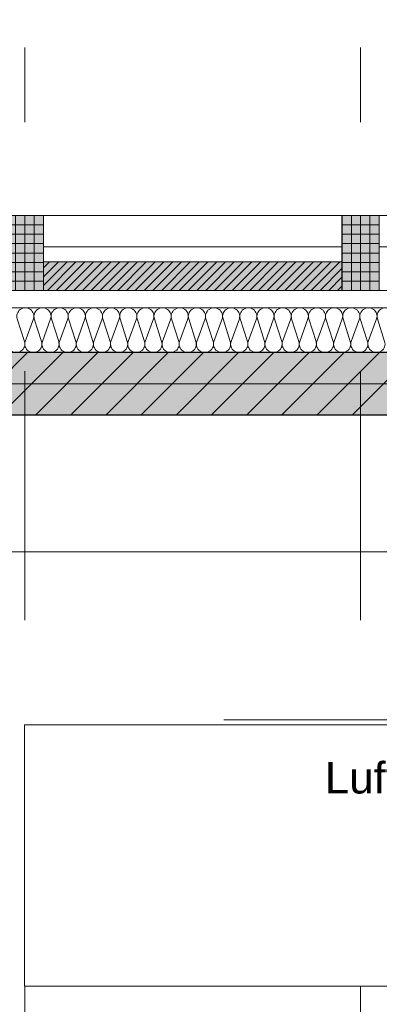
# Model space of a CAD drawing. Header units: metres. Extents: x -167 to 152, y -127 to 99.
# Tile 75 of 225: x -36.47 to -35.02, y -2.49 to 1.46. Entities that reach past the tile are written whole.
import ezdxf

# ---------------------------------------------------------------- set-up
doc = ezdxf.new("R2010")
doc.units = ezdxf.units.M
doc.header["$PDMODE"] = 1
doc.header["$PDSIZE"] = -2
doc.linetypes.add('Achsen 01', pattern=[5.2915312, 3.175, -1.0580624, 0.3527044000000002, -0.7057644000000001])
doc.linetypes.add('Raster 01', pattern=[1.9999999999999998, 0.9999999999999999, -0.9999999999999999])
doc.layers.get('0').update_dxf_attribs({"lineweight": 25})
for name, color, linetype, lineweight in [('013_Beton und Stahlbetonarbeiten-330 Außenwände', 7, 'Continuous', 25), ('014_Fassadenarbeiten-330 Betonfertigteile vertikal', 7, 'Continuous', 9), ('014_Fassadenarbeiten-330 Filtermauerwerk 11.5cm', 7, 'Continuous', 9), ('075_Raumlufttechnische Anlage-Beschriftung', 7, 'Continuous', 9), ('_1.35m (3D)', 7, 'Continuous', 9), ('_GRU (2D)', 7, 'Continuous', 9), ('_OG 1 (2D)', 7, 'Continuous', 9), ('_OG 1 - DS (2D)', 7, 'Continuous', 9), ('AV1-Brandschutzkonzept-Brandschutzkonzept', 7, 'Continuous', 5), ('AV1-Schnitt Achsen', 7, 'Achsen 01', 18), ('Bemaßung-Bemaßung', 7, 'Continuous', 9)]:
    doc.layers.add(name, color=color, linetype=linetype, lineweight=lineweight)
for name, color, linetype, lineweight, true_color in [('014_Fassadenarbeiten-000 Aufsicht Betonfertigteile', 7, 'Continuous', 9, 0xc0c0c0), ('014_Fassadenarbeiten-000 Aufsicht Mauerwerk', 7, 'Continuous', 9, 0xa6a6a6), ('014_Fassadenarbeiten-330 mineralische Dämmung', 7, 'Continuous', 9, 0x666666), ('075_Raumlufttechnische Anlage-Lüftungsanlage', 7, 'Continuous', 18, 0x555555), ('AV1-Achsen', 1, 'Achsen 01', 18, 0xff0000), ('AV1-Raster', 7, 'Raster 01', 9, 0xa6a6a6)]:
    doc.layers.add(name, color=color, linetype=linetype, lineweight=lineweight, true_color=true_color)
doc.layers.get('0').freeze()
doc.styles.add('Arial', font='arial.ttf')
doc.dimstyles.new('COE 50', dxfattribs={"dimtxt": 126.0904947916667, "dimasz": 0.0014138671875, "dimexe": 0.001, "dimexo": 0.009999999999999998, "dimgap": 0.001, "dimtad": 1, "dimdec": 3, "dimtxsty": 'Arial', "dimblk": 'VW_SLASH-4', "dimblk1": 'VW_SLASH-4', "dimblk2": 'VW_SLASH-4', "dimcen": 0, "dimadec": 3, "dimazin": 0, "dimtfac": 0.8, "dimtdec": 3, "dimtix": 1, "dimtmove": 0, "dimatfit": 0, "dimldrblk": 'VW_SLASH-3', "dimfxl": 0.002, "dimfxlon": 1, "dimfrac": 2, "dimtolj": 1, "dimarcsym": 0})
pattern_1 = [(-90, (0, 0), (0.03750000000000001, 0), [])]
pattern_2 = [(0, (0, 0), (2.296212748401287e-18, -0.0375), [])]

# ---------------------------------------------------------------- blocks, each defined once
blk = doc.blocks.new('Group-2')
at = {"layer": 'AV1-Raster'}
for p, q in [((-36.45000000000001, -22.95), (-36.45000000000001, 1.35)), ((-35.10000000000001, -22.95), (-35.10000000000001, 1.35)), ((1.349999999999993, -1.349999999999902), (-40.50000000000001, -1.349999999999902))]:
    blk.add_line(p, q, dxfattribs=at)
blk = doc.blocks.new('1.35m (3D)')
at = {"layer": 'AV1-Raster', "color": 7}
blk.add_blockref('Group-2', (0, 0), dxfattribs=at)
blk = doc.blocks.new('Group-5')
at = {"color": 255, "linetype": 'Continuous', "lineweight": 9, "transparency": 33554687}
blk.add_wipeout([(0.100000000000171, 1.4551970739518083e-12), (0.07071067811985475, -0.07071067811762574), (1.626239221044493e-12, -0.09999999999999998), (-0.07071067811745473, -0.07071067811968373), (-0.09999999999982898, -1.455224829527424e-12), (-0.07071067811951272, 0.07071067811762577), (-1.2841994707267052e-12, 0.10000000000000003), (0.07071067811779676, 0.07071067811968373)], dxfattribs=at).dxf.layer = 'AV1-Brandschutzkonzept-Brandschutzkonzept'
at = {"layer": 'AV1-Brandschutzkonzept-Brandschutzkonzept', "linetype": 'Continuous', "lineweight": 0, "true_color": 0xff0000, "transparency": 33554687}
h = blk.add_hatch(color=1, dxfattribs=at)
edge = h.paths.add_edge_path()
edge.add_line((9.780677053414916e-14, 0), (-0.07071067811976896, -0.0707106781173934))
edge.add_arc((2.286668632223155e-13, 7.105427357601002e-18), 0.1000000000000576, 134.9999999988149, 224.9999999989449, ccw=False)
edge.add_line((-0.07071067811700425, 0.0707106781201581), (9.781064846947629e-14, 0))
h = blk.add_hatch(color=1, dxfattribs=at)
edge = h.paths.add_edge_path()
edge.add_line((1.710337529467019e-13, 0), (0.07071067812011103, -0.0707106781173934))
edge.add_arc((1.143252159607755e-13, -3.885780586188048e-16), 0.1000000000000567, 315.0000000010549, 405.000000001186)
edge.add_line((0.07071067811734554, 0.0707106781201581), (1.710298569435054e-13, 0))
at = {"layer": 'AV1-Brandschutzkonzept-Brandschutzkonzept', "color": 1, "linetype": 'Continuous', "lineweight": 9, "true_color": 0xff0000, "transparency": 33554687, "flags": 128}
for points in [[(9.780677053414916e-14, 0), (-0.07071067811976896, -0.0707106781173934, -0.4142135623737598), (-0.07071067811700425, 0.0707106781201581)], [(1.710337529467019e-13, 0), (0.07071067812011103, -0.0707106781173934, 0.4142135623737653), (0.07071067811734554, 0.0707106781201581)]]:
    blk.add_lwpolyline(points, format="xyb", close=True, dxfattribs=at)
at = {"layer": 'AV1-Brandschutzkonzept-Brandschutzkonzept', "color": 1, "linetype": 'Continuous', "lineweight": 9, "true_color": 0xff0000, "transparency": 33554687}
blk.add_circle((1.710337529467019e-13, 0), 0.1, dxfattribs=at)
blk = doc.blocks.new('Brandmelderüberwachung')
at = {"layer": 'AV1-Brandschutzkonzept-Brandschutzkonzept', "color": 7, "transparency": 33554687}
blk.add_blockref('Group-5', (0, 0), dxfattribs=at)
blk = doc.blocks.new('OG 1 - DS (2D)')
at = {"layer": 'AV1-Brandschutzkonzept-Brandschutzkonzept', "color": 7}
blk.add_blockref('Brandmelderüberwachung', (-35.50256206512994, -2.259004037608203), dxfattribs=at)
blk = doc.blocks.new('Group-276')
at = {"layer": '014_Fassadenarbeiten-330 mineralische Dämmung', "transparency": 33554687, "flags": 128}
blk.add_lwpolyline([(0.2599999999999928, 34.96702921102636, 1.372583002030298), (0.2599999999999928, 35.03259901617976), (0.1699999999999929, 35.00367450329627, -1.372995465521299), (0.1699999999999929, 35.06924430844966), (0.2599999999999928, 35.03597401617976, 1.372583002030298), (0.2599999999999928, 35.10154382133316), (0.1699999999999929, 35.07261930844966, -1.372995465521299), (0.1699999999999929, 35.13818911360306), (0.2599999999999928, 35.10491882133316, 1.372583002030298), (0.2599999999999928, 35.17048862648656), (0.1699999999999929, 35.14156411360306, -1.372995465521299), (0.1699999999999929, 35.20713391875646), (0.2599999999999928, 35.17386362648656, 1.372583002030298), (0.2599999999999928, 35.23943343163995), (0.1699999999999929, 35.21050891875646, -1.372995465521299), (0.1699999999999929, 35.27607872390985), (0.2599999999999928, 35.24280843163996, 1.372583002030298), (0.2599999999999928, 35.30837823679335), (0.1699999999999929, 35.27945372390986, -1.372995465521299), (0.1699999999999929, 35.34502352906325), (0.2599999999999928, 35.31175323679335, 1.372583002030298), (0.2599999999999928, 35.37732304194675), (0.1699999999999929, 35.34839852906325, -1.372995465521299), (0.1699999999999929, 35.41396833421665), (0.2599999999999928, 35.38069804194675, 1.372583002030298), (0.2599999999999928, 35.44626784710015), (0.1699999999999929, 35.41734333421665, -1.372995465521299), (0.1699999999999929, 35.48291313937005), (0.2599999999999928, 35.44964284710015, 1.372583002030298), (0.2599999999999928, 35.51521265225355), (0.1699999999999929, 35.48628813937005, -1.372995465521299), (0.1699999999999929, 35.55185794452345), (0.2599999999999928, 35.51858765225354, 1.372583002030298), (0.2599999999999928, 35.58415745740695), (0.1699999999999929, 35.55523294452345, -1.372995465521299), (0.1699999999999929, 35.62080274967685), (0.2599999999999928, 35.58753245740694, 1.372583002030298), (0.2599999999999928, 35.65310226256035), (0.1699999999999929, 35.62417774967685, -1.372995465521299), (0.1699999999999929, 35.68974755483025), (0.2599999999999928, 35.65647726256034, 1.372583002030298), (0.2599999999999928, 35.72204706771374), (0.1699999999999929, 35.69312255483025, -1.372995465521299), (0.1699999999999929, 35.75869235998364), (0.2599999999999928, 35.72542206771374, 1.372583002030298), (0.2599999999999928, 35.79099187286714), (0.1699999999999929, 35.76206735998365, -1.372995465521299), (0.1699999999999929, 35.82763716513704), (0.2599999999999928, 35.79436687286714, 1.372583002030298), (0.2599999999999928, 35.85993667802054), (0.1699999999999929, 35.83101216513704, -1.372995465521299), (0.1699999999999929, 35.89658197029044), (0.2599999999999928, 35.86331167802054, 1.372583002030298), (0.2599999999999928, 35.92888148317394), (0.1699999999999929, 35.89995697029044, -1.372995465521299), (0.1699999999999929, 35.96552677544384), (0.2599999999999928, 35.93225648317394, 1.372583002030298), (0.2599999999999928, 35.99782628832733), (0.1699999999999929, 35.96890177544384, -1.372995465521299), (0.1699999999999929, 36.03447158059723), (0.2599999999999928, 36.00120128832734, 1.372583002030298), (0.2599999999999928, 36.06677109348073), (0.1699999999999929, 36.03784658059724, -1.372995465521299), (0.1699999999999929, 36.10341638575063), (0.2599999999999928, 36.07014609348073, 1.372583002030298), (0.2599999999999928, 36.13571589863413), (0.1699999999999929, 36.10679138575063, -1.372995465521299), (0.1699999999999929, 36.17236119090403), (0.2599999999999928, 36.13909089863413, 1.372583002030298), (0.2599999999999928, 36.20466070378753), (0.1699999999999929, 36.17573619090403, -1.372995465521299), (0.1699999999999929, 36.24130599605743), (0.2599999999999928, 36.20803570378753, 1.372583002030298), (0.2599999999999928, 36.27360550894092), (0.1699999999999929, 36.24468099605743, -1.372995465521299), (0.1699999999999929, 36.31025080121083), (0.2599999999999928, 36.27698050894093, 1.372583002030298), (0.2599999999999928, 36.34255031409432), (0.1699999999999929, 36.31362580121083, -1.372995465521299), (0.1699999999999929, 36.37919560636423), (0.2599999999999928, 36.34592531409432, 1.372583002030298), (0.2599999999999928, 36.41149511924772), (0.1699999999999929, 36.38257060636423, -1.372995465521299), (0.1699999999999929, 36.44814041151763), (0.2599999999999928, 36.41487011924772, 1.372583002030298), (0.2599999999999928, 36.48043992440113), (0.1699999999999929, 36.45151541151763, -1.372995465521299), (0.1699999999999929, 36.51708521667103)], format="xyb", dxfattribs=at)
blk = doc.blocks.new('Group-277')
at = {"layer": '014_Fassadenarbeiten-330 mineralische Dämmung', "transparency": 33554687}
blk.add_blockref('Group-276', (0, 0), dxfattribs=at)
blk = doc.blocks.new('Parametric Object-39')
at = {"layer": '014_Fassadenarbeiten-330 mineralische Dämmung', "color": 7, "transparency": 33554687}
blk.add_blockref('Group-277', (0, 0), dxfattribs=at)
at = {"layer": '014_Fassadenarbeiten-330 mineralische Dämmung', "color": 0, "flags": 1}
for tag in ['instanceID', 'prm0_value', 'prm1_value', 'prm2_value', 'prm3_value', 'prm4_value', 'prm5_value', 'prm6_value', 'prm0_name', 'prm0_type', 'prm2_name', 'prm2_type', 'prm3_name', 'prm3_type', 'prm6_name', 'prm6_type', 'prm1_name', 'prm1_type', 'prm4_name', 'prm4_type', 'prm5_name', 'prm5_type', 'IFC_UUID']:
    blk.add_attdef(tag, (-39.45500000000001, 0.1154147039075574), '', height=0.00018, dxfattribs=at)
blk = doc.blocks.new('Group-320')
at = {"color": 255}
blk.add_wipeout([(-36.45105737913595, -1.369636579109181), (-29.249949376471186, -1.369636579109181), (-29.249949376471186, -2.419533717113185), (-36.45105737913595, -2.419533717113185)], dxfattribs=at).dxf.layer = '075_Raumlufttechnische Anlage-Lüftungsanlage'
at = {"layer": '075_Raumlufttechnische Anlage-Lüftungsanlage', "flags": 128}
blk.add_lwpolyline([(-36.45105737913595, -1.369636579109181), (-29.24994937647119, -1.369636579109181), (-29.24994937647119, -2.419533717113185), (-36.45105737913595, -2.419533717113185)], close=True, dxfattribs=at)
at = {"layer": '075_Raumlufttechnische Anlage-Beschriftung', "color": 253, "insert": (-32.85050337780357, -2.294635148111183), "char_height": 0.1260904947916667, "attachment_point": 8, "line_spacing_factor": 0.9691223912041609, "style": 'Arial'}
blk.add_mtext('Luftgerät zur Teilklimatisierung des Leitstellenbetriebsraumes\\PLBH\\P7,20m x 1,05m\\PBetriebsgewicht ca. 3.450kg', dxfattribs=at)
blk = doc.blocks.new('VW_SLASH-4')
at = {"color": 0, "linetype": 'ByBlock', "lineweight": -2, "transparency": 16777216}
blk.add_line((0, 0), (-1, 0), dxfattribs=at)
at = {"color": 0, "linetype": 'Continuous', "lineweight": 15, "transparency": 16777216, "flags": 128}
blk.add_lwpolyline([(0.5000919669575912, 0.5000919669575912), (-0.5000919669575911, -0.5000919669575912)], dxfattribs=at)
blk = doc.blocks.new('*D1705')
at = {"layer": 'Bemaßung-Bemaßung', "color": 0, "linetype": 'Continuous', "lineweight": -2}
for p, q in [((-35.02500000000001, 2.575000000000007), (-35.02500000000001, 2.725000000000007)), ((-33.82499999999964, 2.575000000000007), (-33.82499999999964, 2.725000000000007)), ((-34.95430664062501, 2.675000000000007), (-33.89569335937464, 2.675000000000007))]:
    blk.add_line(p, q, dxfattribs=at)
at = {"layer": 'Defpoints', "color": 0}
for p in [(-33.82499999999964, 2.675000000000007), (-35.02500000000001, 0.6750000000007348), (-33.82499999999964, 0.6750000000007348)]:
    blk.add_point(p, dxfattribs=at)
at = {"layer": 'Bemaßung-Bemaßung', "color": 0, "lineweight": -2, "xscale": 0.070693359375, "yscale": 0.070693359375, "zscale": 0.070693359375, "rotation": 180}
blk.add_blockref('VW_SLASH-4', (-35.02500000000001, 2.675000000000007), dxfattribs=at)
at = {"layer": 'Bemaßung-Bemaßung', "color": 0, "lineweight": -2, "xscale": 0.070693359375, "yscale": 0.070693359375, "zscale": 0.070693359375}
blk.add_blockref('VW_SLASH-4', (-33.82499999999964, 2.675000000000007), dxfattribs=at)
at = {"layer": 'Bemaßung-Bemaßung', "color": 0, "insert": (-34.42499999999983, 2.800774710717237), "char_height": 0.1260904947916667, "attachment_point": 5, "style": 'Arial'}
blk.add_mtext('\\A1;1,20', dxfattribs=at)
blk = doc.blocks.new('VW_SLASH-3')
at = {"color": 0, "linetype": 'ByBlock', "lineweight": -2, "transparency": 16777216}
blk.add_line((0, 0), (-1, 0), dxfattribs=at)
at = {"color": 0, "linetype": 'Continuous', "lineweight": 15, "transparency": 16777216, "flags": 128}
blk.add_lwpolyline([(0.5000534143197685, 0.5000534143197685), (-0.5000534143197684, -0.5000534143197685)], dxfattribs=at)
blk = doc.blocks.new('*D1706')
at = {"layer": 'Bemaßung-Bemaßung', "color": 0, "linetype": 'Continuous', "lineweight": -2}
for p, q in [((-35.17499999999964, 2.575000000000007), (-35.17499999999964, 2.725000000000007)), ((-35.02500000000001, 2.575000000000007), (-35.02500000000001, 2.725000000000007)), ((-35.24569335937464, 2.675000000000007), (-35.31638671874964, 2.675000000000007)), ((-35.17499999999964, 2.675000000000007), (-35.02500000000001, 2.675000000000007)), ((-34.95430664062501, 2.675000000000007), (-34.88361328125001, 2.675000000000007))]:
    blk.add_line(p, q, dxfattribs=at)
at = {"layer": 'Defpoints', "color": 0}
for p in [(-35.02500000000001, 2.675000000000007), (-35.17499999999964, 0.6750000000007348), (-35.02500000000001, 0.6750000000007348)]:
    blk.add_point(p, dxfattribs=at)
at = {"layer": 'Bemaßung-Bemaßung', "color": 0, "lineweight": -2, "xscale": 0.070693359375, "yscale": 0.070693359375, "zscale": 0.070693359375}
blk.add_blockref('VW_SLASH-4', (-35.17499999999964, 2.675000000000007), dxfattribs=at)
at = {"layer": 'Bemaßung-Bemaßung', "color": 0, "lineweight": -2, "xscale": 0.070693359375, "yscale": 0.070693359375, "zscale": 0.070693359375, "rotation": 180}
blk.add_blockref('VW_SLASH-4', (-35.02500000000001, 2.675000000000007), dxfattribs=at)
at = {"layer": 'Bemaßung-Bemaßung', "color": 0, "insert": (-35.09999999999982, 2.864378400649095), "char_height": 0.1260904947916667, "attachment_point": 5, "style": 'Arial'}
blk.add_mtext('\\A1;15', dxfattribs=at)
blk = doc.blocks.new('*D1707')
at = {"layer": 'Bemaßung-Bemaßung', "color": 0, "linetype": 'Continuous', "lineweight": -2}
for p, q in [((-36.37500000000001, 2.575000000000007), (-36.37500000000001, 2.725000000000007)), ((-35.17499999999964, 2.575000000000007), (-35.17499999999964, 2.725000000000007)), ((-36.30430664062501, 2.675000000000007), (-35.24569335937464, 2.675000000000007))]:
    blk.add_line(p, q, dxfattribs=at)
at = {"layer": 'Defpoints', "color": 0}
for p in [(-35.17499999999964, 2.675000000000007), (-36.37500000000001, 0.6750000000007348), (-35.17499999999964, 0.6750000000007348)]:
    blk.add_point(p, dxfattribs=at)
at = {"layer": 'Bemaßung-Bemaßung', "color": 0, "lineweight": -2, "xscale": 0.070693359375, "yscale": 0.070693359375, "zscale": 0.070693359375, "rotation": 180}
blk.add_blockref('VW_SLASH-4', (-36.37500000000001, 2.675000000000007), dxfattribs=at)
at = {"layer": 'Bemaßung-Bemaßung', "color": 0, "lineweight": -2, "xscale": 0.070693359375, "yscale": 0.070693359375, "zscale": 0.070693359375}
blk.add_blockref('VW_SLASH-4', (-35.17499999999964, 2.675000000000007), dxfattribs=at)
at = {"layer": 'Bemaßung-Bemaßung', "color": 0, "insert": (-35.77499999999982, 2.800774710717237), "char_height": 0.1260904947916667, "attachment_point": 5, "style": 'Arial'}
blk.add_mtext('\\A1;1,20', dxfattribs=at)
blk = doc.blocks.new('*D1708')
at = {"layer": 'Bemaßung-Bemaßung', "color": 0, "linetype": 'Continuous', "lineweight": -2}
for p, q in [((-36.52499999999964, 2.575000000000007), (-36.52499999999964, 2.725000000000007)), ((-36.37500000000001, 2.575000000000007), (-36.37500000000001, 2.725000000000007)), ((-36.59569335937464, 2.675000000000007), (-36.66638671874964, 2.675000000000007)), ((-36.52499999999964, 2.675000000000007), (-36.37500000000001, 2.675000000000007)), ((-36.30430664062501, 2.675000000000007), (-36.23361328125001, 2.675000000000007))]:
    blk.add_line(p, q, dxfattribs=at)
at = {"layer": 'Defpoints', "color": 0}
for p in [(-36.37500000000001, 2.675000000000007), (-36.52499999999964, 0.6750000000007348), (-36.37500000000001, 0.6750000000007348)]:
    blk.add_point(p, dxfattribs=at)
at = {"layer": 'Bemaßung-Bemaßung', "color": 0, "lineweight": -2, "xscale": 0.070693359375, "yscale": 0.070693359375, "zscale": 0.070693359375}
blk.add_blockref('VW_SLASH-4', (-36.52499999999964, 2.675000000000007), dxfattribs=at)
at = {"layer": 'Bemaßung-Bemaßung', "color": 0, "lineweight": -2, "xscale": 0.070693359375, "yscale": 0.070693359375, "zscale": 0.070693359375, "rotation": 180}
blk.add_blockref('VW_SLASH-4', (-36.37500000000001, 2.675000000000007), dxfattribs=at)
at = {"layer": 'Bemaßung-Bemaßung', "color": 0, "insert": (-36.44999999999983, 2.864378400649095), "char_height": 0.1260904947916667, "attachment_point": 5, "style": 'Arial'}
blk.add_mtext('\\A1;15', dxfattribs=at)
blk = doc.blocks.new('Group-752')
at = {"layer": 'AV1-Achsen'}
blk.add_line((-43.28443019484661, 0), (4.265569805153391, 0), dxfattribs=at)
blk = doc.blocks.new('Group-759')
at = {"layer": 'AV1-Schnitt Achsen'}
blk.add_line((-43.35000000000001, -0.675), (4.199999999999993, -0.675), dxfattribs=at)
blk = doc.blocks.new('GRU (2D)')
at = {"layer": 'AV1-Achsen', "color": 7}
blk.add_blockref('Group-752', (0, 0), dxfattribs=at)
at = {"layer": 'AV1-Schnitt Achsen', "color": 7}
blk.add_blockref('Group-759', (0, 0), dxfattribs=at)
blk = doc.blocks.new('OG 1 (2D)')
at = {"layer": '013_Beton und Stahlbetonarbeiten-330 Außenwände', "linetype": 'Continuous', "lineweight": 0, "true_color": 0xc0c0c0}
blk.add_hatch(color=9, dxfattribs=at).paths.add_polyline_path([(-39.275, 0.1250000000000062), (-39.27500000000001, -1.425000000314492), (-39.02500000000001, -1.425000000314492), (-39.02500000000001, -0.1249999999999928), (-28.27500000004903, -0.1249999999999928), (-28.27500000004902, 0.1250000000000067)])
at = {"layer": '013_Beton und Stahlbetonarbeiten-330 Außenwände', "linetype": 'Continuous', "lineweight": 13}
h = blk.add_hatch(dxfattribs=at)
h.set_pattern_fill('Stahlbeton', color=251, style=0, pattern_type=2)
h.set_pattern_definition([(44.99999999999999, (0, 0), (0.07071067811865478, -0.07071067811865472), [0.025, -0.025])])
h.paths.add_polyline_path([(-39.275, 0.1250000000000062), (-39.27500000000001, -1.425000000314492), (-39.02500000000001, -1.425000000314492), (-39.02500000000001, -0.1249999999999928), (-28.27500000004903, -0.1249999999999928), (-28.27500000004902, 0.1250000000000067)])
h = blk.add_hatch(dxfattribs=at)
h.set_pattern_fill('Stahlbeton-1', color=251, style=0, pattern_type=2)
h.set_pattern_definition([(-135, (0.03106439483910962, -0.03313462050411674), (0.07071067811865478, -0.07071067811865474), [])])
h.paths.add_polyline_path([(-39.275, 0.1250000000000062), (-39.27500000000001, -1.425000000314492), (-39.02500000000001, -1.425000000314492), (-39.02500000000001, -0.1249999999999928), (-28.27500000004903, -0.1249999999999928), (-28.27500000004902, 0.1250000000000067)])
at = {"layer": '014_Fassadenarbeiten-330 Betonfertigteile vertikal', "linetype": 'Continuous', "lineweight": 0}
for points in [[(-36.52499999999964, 0.6750000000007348), (-36.37500000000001, 0.6750000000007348), (-36.37500000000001, 0.3750000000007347), (-36.52499999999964, 0.3750000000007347)], [(-35.17499999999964, 0.6750000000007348), (-35.02500000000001, 0.6750000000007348), (-35.02500000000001, 0.3750000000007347), (-35.17499999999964, 0.3750000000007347)]]:
    blk.add_hatch(color=9, dxfattribs=at).paths.add_polyline_path(points)
at = {"layer": '014_Fassadenarbeiten-330 Betonfertigteile vertikal', "linetype": 'Continuous', "lineweight": 9}
h = blk.add_hatch(dxfattribs=at)
h.set_pattern_fill('Stahlbetonfertigteil', color=8, style=0, pattern_type=2)
h.set_pattern_definition(pattern_1)
h.paths.add_polyline_path([(-36.52499999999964, 0.6750000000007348), (-36.37500000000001, 0.6750000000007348), (-36.37500000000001, 0.3750000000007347), (-36.52499999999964, 0.3750000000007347)])
at = {"layer": '014_Fassadenarbeiten-330 Betonfertigteile vertikal', "linetype": 'Continuous', "lineweight": 13}
h = blk.add_hatch(dxfattribs=at)
h.set_pattern_fill('Stahlbetonfertigteil-1', color=8, style=0, pattern_type=2)
h.set_pattern_definition(pattern_2)
h.paths.add_polyline_path([(-36.52499999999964, 0.6750000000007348), (-36.37500000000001, 0.6750000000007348), (-36.37500000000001, 0.3750000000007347), (-36.52499999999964, 0.3750000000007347)])
at = {"layer": '014_Fassadenarbeiten-330 Betonfertigteile vertikal', "linetype": 'Continuous', "lineweight": 9}
h = blk.add_hatch(dxfattribs=at)
h.set_pattern_fill('Stahlbetonfertigteil', color=8, style=0, pattern_type=2)
h.set_pattern_definition(pattern_1)
h.paths.add_polyline_path([(-35.17499999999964, 0.6750000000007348), (-35.02500000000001, 0.6750000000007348), (-35.02500000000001, 0.3750000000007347), (-35.17499999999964, 0.3750000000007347)])
at = {"layer": '014_Fassadenarbeiten-330 Betonfertigteile vertikal', "linetype": 'Continuous', "lineweight": 13}
h = blk.add_hatch(dxfattribs=at)
h.set_pattern_fill('Stahlbetonfertigteil-1', color=8, style=0, pattern_type=2)
h.set_pattern_definition(pattern_2)
h.paths.add_polyline_path([(-35.17499999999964, 0.6750000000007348), (-35.02500000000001, 0.6750000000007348), (-35.02500000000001, 0.3750000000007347), (-35.17499999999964, 0.3750000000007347)])
at = {"layer": '014_Fassadenarbeiten-330 Filtermauerwerk 11.5cm', "linetype": 'Continuous', "lineweight": 0, "true_color": 0xd19783}
blk.add_hatch(color=33, dxfattribs=at).paths.add_polyline_path([(-35.17499999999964, 0.4900000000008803), (-35.17499999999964, 0.3750000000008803), (-36.37499999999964, 0.3750000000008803), (-36.37499999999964, 0.4900000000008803)])
at = {"layer": '014_Fassadenarbeiten-330 Filtermauerwerk 11.5cm', "linetype": 'Continuous', "lineweight": 9}
h = blk.add_hatch(dxfattribs=at)
h.set_pattern_fill('Mauerwerk Münster', color=8, style=0, pattern_type=2)
h.set_pattern_definition([(45, (0, 0), (0.01767766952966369, -0.01767766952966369), [])])
h.paths.add_polyline_path([(-35.17499999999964, 0.4900000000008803), (-35.17499999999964, 0.3750000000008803), (-36.37499999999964, 0.3750000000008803), (-36.37499999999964, 0.4900000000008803)])
at = {"layer": '013_Beton und Stahlbetonarbeiten-330 Außenwände', "flags": 128}
blk.add_lwpolyline([(-39.275, 0.1250000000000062), (-39.27500000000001, -1.425000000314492), (-39.02500000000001, -1.425000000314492), (-39.02500000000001, -0.1249999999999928), (-28.27500000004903, -0.1249999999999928), (-28.27500000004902, 0.1250000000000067)], close=True, dxfattribs=at)
at = {"layer": '014_Fassadenarbeiten-000 Aufsicht Betonfertigteile', "flags": 128}
blk.add_lwpolyline([(-39.45500000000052, 0.3050000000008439), (-16.12500000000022, 0.3050000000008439), (-16.12500000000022, 0.6750000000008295), (-39.8249999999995, 0.6750000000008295)], close=True, dxfattribs=at)
at = {"layer": '014_Fassadenarbeiten-000 Aufsicht Mauerwerk', "flags": 128}
for points in [[(-36.37500000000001, 0.3750000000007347), (-36.37500000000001, 0.550000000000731), (-35.175, 0.550000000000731), (-35.175, 0.3750000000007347)], [(-35.175, 0.5500000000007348), (-35.175, 0.3750000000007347), (-36.37500000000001, 0.3750000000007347), (-36.37500000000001, 0.5500000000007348)], [(-35.02500000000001, 0.3750000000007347), (-35.02500000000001, 0.550000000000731), (-33.82500000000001, 0.550000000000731), (-33.82500000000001, 0.3750000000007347)], [(-33.82500000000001, 0.5500000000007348), (-33.82500000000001, 0.3750000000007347), (-35.02500000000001, 0.3750000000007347), (-35.02500000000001, 0.5500000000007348)]]:
    blk.add_lwpolyline(points, close=True, dxfattribs=at)
at = {"layer": '014_Fassadenarbeiten-330 Betonfertigteile vertikal', "flags": 128}
for points in [[(-36.52499999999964, 0.6750000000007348), (-36.37500000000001, 0.6750000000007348), (-36.37500000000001, 0.3750000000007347), (-36.52499999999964, 0.3750000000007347)], [(-35.17499999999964, 0.6750000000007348), (-35.02500000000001, 0.6750000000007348), (-35.02500000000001, 0.3750000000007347), (-35.17499999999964, 0.3750000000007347)]]:
    blk.add_lwpolyline(points, close=True, dxfattribs=at)
at = {"layer": '014_Fassadenarbeiten-330 Filtermauerwerk 11.5cm', "flags": 128}
blk.add_lwpolyline([(-35.17499999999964, 0.4900000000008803), (-35.17499999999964, 0.3750000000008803), (-36.37499999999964, 0.3750000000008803), (-36.37499999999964, 0.4900000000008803)], close=True, dxfattribs=at)
at = {"layer": '014_Fassadenarbeiten-330 mineralische Dämmung', "flags": 128}
blk.add_lwpolyline([(-36.82748120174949, -5.5250000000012), (-39.27500000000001, -5.525000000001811), (-39.27500000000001, 0.1250000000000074), (-18.89999999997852, 0.1250000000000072), (-18.89999999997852, 0.3049999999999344), (-39.4550000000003, 0.3049999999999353), (-39.4550000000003, -5.70499999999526), (-36.82748120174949, -5.704999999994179)], close=True, dxfattribs=at)
at = {"layer": '014_Fassadenarbeiten-330 mineralische Dämmung', "rotation": 90}
blk.add_blockref('Parametric Object-39', (8.526512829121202e-17, 1.446665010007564e-14), dxfattribs=at)
at = {"layer": 'Bemaßung-Bemaßung', "linetype": 'Continuous'}
for base, p1, p2, text, override, picture, middle in [((-36.37500000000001, 2.675000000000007), (-36.52499999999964, 0.6750000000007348), (-36.37500000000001, 0.6750000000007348), '15', {"dimtxt": 0.1260904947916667, "dimasz": 0.070693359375, "dimexe": 0.05, "dimgap": 0.05, "dimpost": '<>', "dimtxsty": 'Arial', "dimtix": 0, "dimtmove": 2, "dimfxl": 0.1}, '*D1708', (-36.44999999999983, 2.864378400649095)), ((-35.02500000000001, 2.675000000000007), (-35.17499999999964, 0.6750000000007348), (-35.02500000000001, 0.6750000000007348), '15', {"dimtxt": 0.1260904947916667, "dimasz": 0.070693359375, "dimexe": 0.05, "dimgap": 0.05, "dimpost": '<>', "dimtxsty": 'Arial', "dimtix": 0, "dimtmove": 2, "dimfxl": 0.1}, '*D1706', (-35.09999999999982, 2.864378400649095)), ((-35.17499999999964, 2.675000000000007), (-36.37500000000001, 0.6750000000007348), (-35.17499999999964, 0.6750000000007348), '1,20', {"dimtxt": 0.1260904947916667, "dimasz": 0.070693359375, "dimexe": 0.05, "dimgap": 0.05, "dimpost": '<>', "dimtxsty": 'Arial', "dimtmove": 2, "dimfxl": 0.1}, '*D1707', (-35.77499999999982, 2.800774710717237)), ((-33.82499999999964, 2.675000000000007), (-35.02500000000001, 0.6750000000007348), (-33.82499999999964, 0.6750000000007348), '1,20', {"dimtxt": 0.1260904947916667, "dimasz": 0.070693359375, "dimexe": 0.05, "dimgap": 0.05, "dimpost": '<>', "dimtxsty": 'Arial', "dimtmove": 2, "dimfxl": 0.1}, '*D1705', (-34.42499999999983, 2.800774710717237))]:
    dim = blk.add_linear_dim(base=base, p1=p1, p2=p2, text=text, dimstyle='COE 50', override=override, dxfattribs=at)
    dim.commit()
    dim.dimension.update_dxf_attribs({"geometry": picture, "text_midpoint": middle})
at = {"layer": '075_Raumlufttechnische Anlage-Lüftungsanlage'}
blk.add_blockref('Group-320', (0, 0), dxfattribs=at)

msp = doc.modelspace()

# ---------------------------------------------------------------- block references
at = {"layer": '_1.35m (3D)'}
msp.add_blockref('1.35m (3D)', (0, 0), dxfattribs=at)

# ---------------------------------------------------------------- next in the draw order: block references
at = {"layer": '_OG 1 - DS (2D)'}
msp.add_blockref('OG 1 - DS (2D)', (0, 0), dxfattribs=at)

# ---------------------------------------------------------------- next in the draw order: block references
at = {"layer": '_OG 1 (2D)'}
msp.add_blockref('OG 1 (2D)', (0, 0), dxfattribs=at)

# ---------------------------------------------------------------- next in the draw order: block references
at = {"layer": '_GRU (2D)'}
msp.add_blockref('GRU (2D)', (0, 0), dxfattribs=at)

doc.saveas('drawing.dxf')
